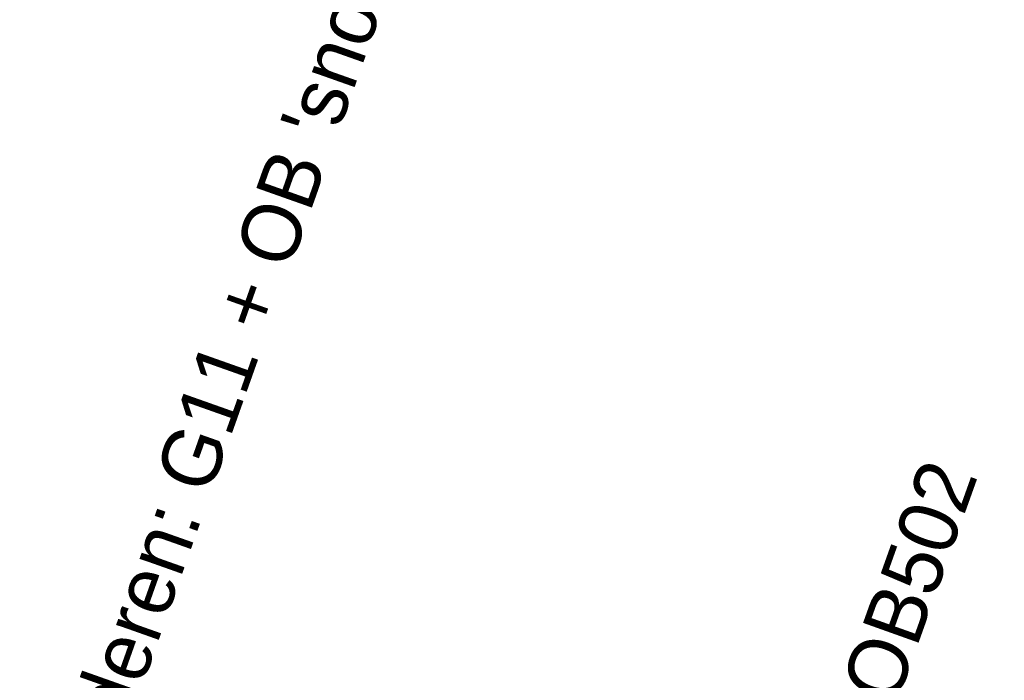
# Model space of a CAD drawing. Header units: metres. Extents: x 136326 to 138181, y 453212 to 454732.
# Tile 40 of 55: x 136674 to 136687, y 454099 to 454107. Entities that reach past the tile are written whole.
import ezdxf

# ---------------------------------------------------------------- set-up
doc = ezdxf.new("R2010")
doc.units = ezdxf.units.M
doc.layers.add('-DR-nw-inr-bebording-txt', color=2, linetype='Continuous')
doc.styles.add('eurostile', font='txt')

msp = doc.modelspace()

# ---------------------------------------------------------------- texts
at = {"layer": '-DR-nw-inr-bebording-txt', "style": 'eurostile'}
msp.add_text("verwijderen: G11 + OB 'snorfietsen niet toegestaan'", height=0.75, rotation=70.5, dxfattribs=at).set_placement((136674.8282824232, 454095.9381253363))
at = {"layer": '-DR-nw-inr-bebording-txt', "insert": (136682.841560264, 454087.5194041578), "char_height": 0.75, "attachment_point": 7, "rotation": 70.33562535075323, "line_spacing_factor": 0.8360563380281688, "style": 'eurostile'}
msp.add_mtext("nieuw: bord 'fietsstraat' + OB502\\P(op lichtmast)", dxfattribs=at)

doc.saveas('drawing.dxf')
